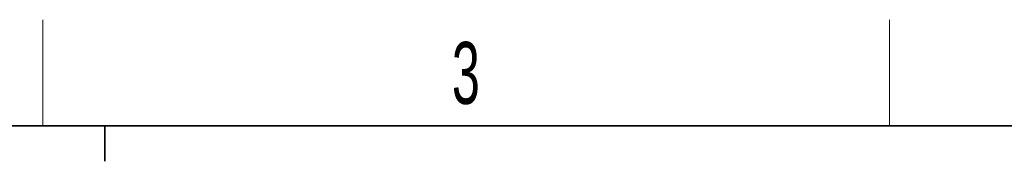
# Paper-space layout 'Blatt2' of a CAD drawing. Header units: millimetres. Extents: x 5 to 418, y 2 to 292.
# Tile 56 of 68: x 120.19 to 175.72, y 280.5 to 288.5. Entities that reach past the tile are written whole.
import ezdxf

# ---------------------------------------------------------------- set-up
doc = ezdxf.new("R2010")
doc.units = ezdxf.units.MM
doc.layers.add('SLD-0', color=7, linetype='Continuous')
doc.styles.add('SLDTEXTSTYLE1', font='TXT', dxfattribs={"width": 0.605})

psp = doc.layouts.new('Blatt2')

# ---------------------------------------------------------------- linework, layer by layer
at = {"layer": 'SLD-0', "lineweight": 18}
for p, q in [((121.5, 282.5), (121.5, 288.5)), ((169.25, 282.5), (169.25, 288.5))]:
    psp.add_line(p, q, dxfattribs=at)
at = {"layer": 'SLD-0', "lineweight": 35}
psp.add_line((408, 282.5), (26, 282.5), dxfattribs=at)
at = {"layer": 'SLD-0'}
for p, q in [((125, 280.5), (125, 282.5)), ((125, 282.5), (125, 280.5))]:
    psp.add_line(p, q, dxfattribs=at)

# ---------------------------------------------------------------- texts
at = {"layer": 'SLD-0', "insert": (145.353, 287.243), "char_height": 3.5, "attachment_point": 2, "style": 'SLDTEXTSTYLE1'}
psp.add_mtext('3', dxfattribs=at)

doc.saveas('drawing.dxf')
